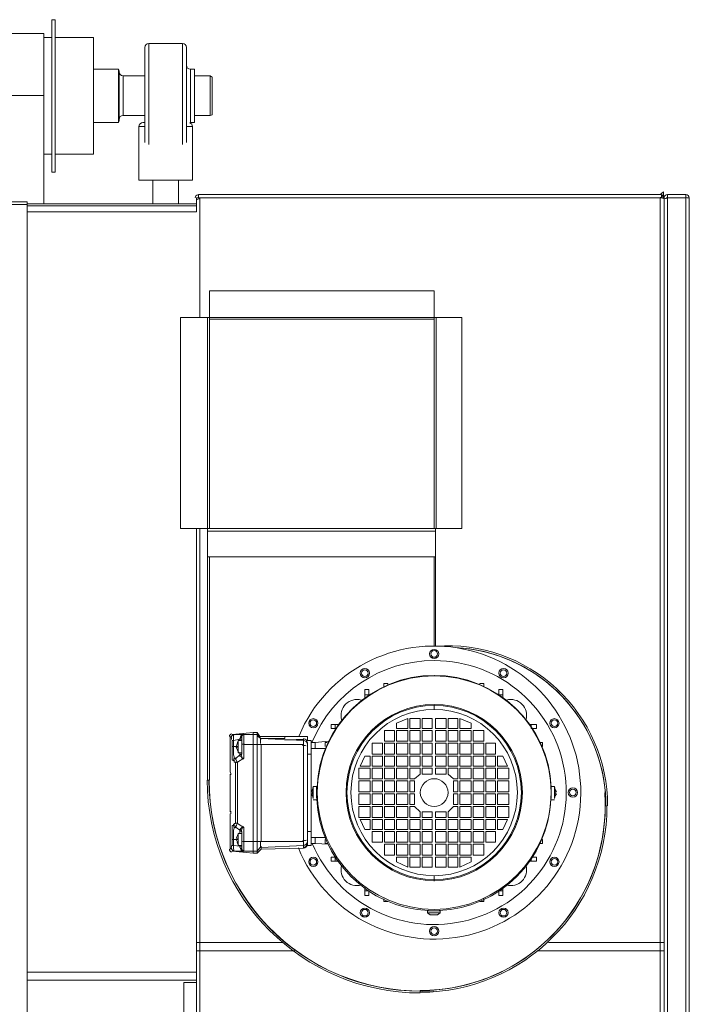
# Model space of a CAD drawing. Header units: millimetres. Extents: x -15 to 153, y -141 to 37.
# Tile 46 of 98: x 17.1 to 18.62, y 14.34 to 16.58. Entities that reach past the tile are written whole.
import ezdxf

# ---------------------------------------------------------------- set-up
doc = ezdxf.new("R2010")
doc.units = ezdxf.units.MM
doc.header["$MEASUREMENT"] = 0
doc.layers.get('0').update_dxf_attribs({"color": 5, "lineweight": 20})

msp = doc.modelspace()

# ---------------------------------------------------------------- linework, layer by layer
at = {"linetype": 'Continuous'}
for p, q in [((17.1774, 16.5775), (17.1699, 16.5775)), ((17.1699, 16.5625), (17.1699, 16.5775)), ((17.1699, 16.231), (17.1699, 16.5625)), ((17.1774, 16.5625), (17.1774, 16.5775)), ((17.1774, 16.231), (17.1774, 16.5625)), ((17.1519, 16.546), (16.9404, 16.546)), ((17.1519, 16.405), (17.1519, 16.546)), ((17.1699, 16.537), (17.1519, 16.537)), ((17.2644, 16.537), (17.1774, 16.537)), ((17.2644, 16.5265), (17.2644, 16.537)), ((17.2644, 16.2715), (17.2644, 16.5265)), ((17.3814, 16.405), (17.3814, 16.5145)), ((17.4669, 16.5235), (17.3904, 16.5235)), ((17.3904, 16.5235), (17.3904, 16.405)), ((17.4669, 16.405), (17.4669, 16.5235)), ((17.4759, 16.5145), (17.4759, 16.405)), ((17.3214, 16.465), (17.2644, 16.465)), ((17.3229, 16.4605), (17.3214, 16.465)), ((17.3214, 16.459), (17.3214, 16.465)), ((17.3214, 16.3435), (17.3214, 16.459)), ((17.3229, 16.4605), (17.3229, 16.456)), ((17.3229, 16.456), (17.3229, 16.348)), ((17.3814, 16.45), (17.3319, 16.45)), ((17.3319, 16.45), (17.3319, 16.4455)), ((17.4939, 16.465), (17.4849, 16.465)), ((17.4849, 16.465), (17.4849, 16.405)), ((17.4939, 16.465), (17.4939, 16.405)), ((17.5299, 16.45), (17.4939, 16.45)), ((17.5344, 16.447), (17.5299, 16.45)), ((17.5299, 16.4455), (17.5299, 16.45)), ((17.3319, 16.4455), (17.3319, 16.36)), ((17.5299, 16.36), (17.5299, 16.4455)), ((17.5344, 16.447), (17.5344, 16.4425)), ((17.5344, 16.4425), (17.5344, 16.3615)), ((16.9404, 16.405), (17.1519, 16.405)), ((17.1519, 16.159), (17.1519, 16.405)), ((17.3814, 16.2985), (17.3814, 16.405)), ((17.3904, 16.405), (17.3904, 16.294)), ((17.4669, 16.294), (17.4669, 16.405)), ((17.4759, 16.405), (17.4759, 16.2985)), ((17.4849, 16.405), (17.4849, 16.3435)), ((17.4939, 16.405), (17.4939, 16.3435)), ((17.3319, 16.36), (17.3814, 16.36)), ((17.4939, 16.36), (17.5299, 16.36)), ((17.5299, 16.36), (17.5344, 16.3615)), ((17.2644, 16.3435), (17.3214, 16.3435)), ((17.3214, 16.3435), (17.3229, 16.348)), ((17.3769, 16.3435), (17.3814, 16.3435)), ((17.4849, 16.3435), (17.4939, 16.3435)), ((17.3679, 16.3345), (17.3679, 16.213)), ((17.3814, 16.3345), (17.3679, 16.3345)), ((17.4894, 16.3345), (17.4759, 16.3345)), ((17.4894, 16.213), (17.4894, 16.3345)), ((17.1519, 16.2715), (17.1699, 16.2715)), ((17.1774, 16.2715), (17.2644, 16.2715)), ((17.1699, 16.231), (17.1774, 16.231)), ((17.4894, 16.213), (17.3679, 16.213)), ((17.3994, 16.213), (17.3994, 16.159)), ((17.4579, 16.159), (17.4579, 16.213)), ((17.5029, 16.18), (17.5059, 16.18)), ((17.5029, 16.1725), (17.5029, 16.18)), ((17.5059, 16.18), (18.5514, 16.18)), ((18.5589, 16.186), (18.5514, 16.18)), ((18.5514, 16.18), (18.5544, 16.18)), ((18.5544, 16.1725), (18.5544, 16.18)), ((18.5559, 16.177), (18.5589, 16.18)), ((18.5589, 16.186), (18.5589, 16.1755)), ((18.5679, 16.1725), (18.5679, 16.18)), ((18.6099, 16.18), (18.5679, 16.18)), ((18.6099, 16.18), (18.6099, 16.1725)), ((8.1144, 16.1635), (17.1144, 16.1635)), ((8.1144, 16.1575), (17.1144, 16.1575)), ((17.1144, 16.1635), (17.1144, 16.1575)), ((17.1144, 16.159), (17.4984, 16.159)), ((17.1144, 16.1575), (17.1144, 13.594)), ((17.4984, 16.1725), (17.5029, 16.1725)), ((17.4984, 16.1725), (17.4984, 16.171)), ((17.4984, 16.171), (17.4984, 16.15)), ((17.5029, 16.1725), (17.5059, 16.1725)), ((17.5059, 16.1725), (18.5514, 16.1725)), ((17.5059, 16.1725), (17.5059, 15.901)), ((18.5544, 16.1725), (18.5514, 16.1725)), ((18.5514, 14.461), (18.5514, 16.1725)), ((18.5604, 16.1725), (18.5544, 16.1725)), ((18.5604, 16.1725), (18.5604, 12.7705)), ((18.5604, 16.171), (18.5604, 14.461)), ((18.5679, 16.1725), (18.5679, 12.769)), ((18.6099, 16.1725), (18.5679, 16.1725)), ((18.6099, 16.1725), (18.5679, 16.1725)), ((18.6099, 16.1725), (18.6099, 12.769)), ((18.6174, 16.1725), (18.6174, 12.7705)), ((17.4984, 16.1545), (17.1144, 16.1545)), ((17.4984, 16.141), (17.1144, 16.141)), ((17.4984, 16.15), (17.4984, 16.141)), ((18.0384, 15.961), (17.5284, 15.961)), ((17.5284, 15.901), (17.5284, 15.961)), ((18.0384, 15.901), (18.0384, 15.961)), ((17.4624, 15.901), (17.4624, 15.421)), ((17.5239, 15.901), (17.4624, 15.901)), ((17.5239, 15.901), (17.5239, 15.421)), ((17.5239, 15.901), (17.5284, 15.901)), ((18.0384, 15.901), (17.5284, 15.901)), ((17.5284, 15.8965), (17.5284, 15.901)), ((18.0384, 15.8965), (17.5284, 15.8965)), ((18.0384, 15.8965), (17.5284, 15.8965)), ((17.5284, 15.8965), (17.5284, 15.421)), ((18.0384, 15.8965), (18.0384, 15.901)), ((18.0384, 15.901), (18.0429, 15.901)), ((18.0384, 15.421), (18.0384, 15.8965)), ((18.0429, 15.421), (18.0429, 15.901)), ((18.1014, 15.901), (18.0429, 15.901)), ((18.1014, 15.421), (18.1014, 15.901)), ((17.4624, 15.421), (17.5239, 15.421)), ((17.4984, 15.421), (17.4984, 14.413)), ((17.5059, 15.421), (17.5059, 14.461)), ((17.5284, 15.421), (17.5239, 15.421)), ((17.5239, 15.415), (17.5239, 15.421)), ((17.5284, 15.421), (18.0384, 15.421)), ((18.0429, 15.421), (18.0384, 15.421)), ((18.0414, 15.415), (18.0414, 15.421)), ((18.0429, 15.421), (18.1014, 15.421)), ((17.5239, 15.415), (18.0414, 15.415)), ((17.5239, 15.3565), (17.5239, 15.415)), ((18.0414, 15.3565), (18.0414, 15.415)), ((17.5239, 15.3565), (17.5239, 14.8495)), ((17.5239, 15.3565), (18.0414, 15.3565)), ((17.5284, 15.3565), (17.5284, 14.8495)), ((17.5284, 15.3565), (17.5284, 14.8495)), ((18.0384, 15.154), (18.0384, 15.3565)), ((18.0384, 15.154), (18.0384, 15.3565)), ((18.0414, 15.154), (18.0414, 15.3565)), ((18.0384, 15.154), (18.0414, 15.154)), ((17.9244, 15.0685), (17.9334, 15.0685)), ((17.9244, 15.0685), (17.9244, 15.061)), ((17.9334, 15.0655), (17.9334, 15.0685)), ((18.1509, 15.0685), (18.1419, 15.0685)), ((18.1419, 15.0685), (18.1419, 15.0655)), ((18.1509, 15.061), (18.1509, 15.0685)), ((17.8899, 15.055), (17.8809, 15.055)), ((17.8809, 15.055), (17.8809, 15.043)), ((17.8809, 15.043), (17.8899, 15.043)), ((17.8899, 15.043), (17.8899, 15.055)), ((18.1854, 15.055), (18.1944, 15.055)), ((18.1854, 15.055), (18.1854, 15.043)), ((18.1854, 15.043), (18.1944, 15.043)), ((18.1944, 15.055), (18.1944, 15.043)), ((18.1944, 15.043), (18.1944, 15.037)), ((18.0384, 15.019), (18.0384, 15.0205)), ((18.0384, 15.019), (18.0384, 15.01)), ((17.8044, 14.9755), (17.8044, 14.9665)), ((17.8134, 14.9755), (17.8044, 14.9755)), ((17.8134, 14.9665), (17.8134, 14.9755)), ((17.9529, 14.9785), (17.9784, 14.989)), ((17.9529, 14.9665), (17.9529, 14.9785)), ((17.9784, 14.989), (17.9784, 14.9665)), ((17.9829, 14.989), (18.0069, 14.989)), ((17.9829, 14.9665), (17.9829, 14.989)), ((18.0069, 14.989), (18.0069, 14.9665)), ((18.0114, 14.989), (18.0339, 14.989)), ((18.0114, 14.9665), (18.0114, 14.989)), ((18.0339, 14.989), (18.0339, 14.9665)), ((18.0414, 14.989), (18.0654, 14.989)), ((18.0414, 14.9665), (18.0414, 14.989)), ((18.0654, 14.989), (18.0654, 14.9665)), ((18.0699, 14.9665), (18.0699, 14.989)), ((18.0699, 14.989), (18.0924, 14.989)), ((18.0924, 14.989), (18.0924, 14.9665)), ((18.0969, 14.9665), (18.0969, 14.989)), ((18.0969, 14.989), (18.1224, 14.9785)), ((18.1224, 14.9785), (18.1224, 14.9665)), ((18.2709, 14.9755), (18.2589, 14.9755)), ((18.2589, 14.9665), (18.2589, 14.9755)), ((18.2709, 14.9755), (18.2709, 14.9665)), ((17.5749, 14.9485), (17.5749, 14.8675)), ((17.6274, 14.9575), (17.5794, 14.953)), ((17.6064, 14.953), (17.5839, 14.953)), ((17.6019, 14.9485), (17.6019, 14.947)), ((17.6274, 14.953), (17.6064, 14.953)), ((17.6064, 14.9305), (17.6064, 14.953)), ((17.6364, 14.9575), (17.6274, 14.9575)), ((17.6274, 14.953), (17.6274, 14.9575)), ((17.6274, 14.9305), (17.6274, 14.953)), ((17.6364, 14.953), (17.6274, 14.953)), ((17.6424, 14.9485), (17.6364, 14.9575)), ((17.6364, 14.953), (17.6364, 14.9575)), ((17.6364, 14.9305), (17.6364, 14.953)), ((17.6454, 14.9425), (17.6364, 14.953)), ((17.6379, 14.9485), (17.6454, 14.944)), ((17.6994, 14.9485), (17.6379, 14.9485)), ((17.6994, 14.944), (17.6994, 14.9485)), ((17.6994, 14.9485), (17.7504, 14.9485)), ((17.7504, 14.9485), (17.7504, 14.9395)), ((17.8044, 14.9665), (17.8134, 14.9665)), ((17.9259, 14.962), (17.9484, 14.962)), ((17.9259, 14.938), (17.9259, 14.962)), ((17.9484, 14.962), (17.9484, 14.938)), ((17.9784, 14.9665), (17.9529, 14.9665)), ((17.9529, 14.962), (17.9784, 14.962)), ((17.9529, 14.938), (17.9529, 14.962)), ((17.9784, 14.962), (17.9784, 14.938)), ((18.0069, 14.9665), (17.9829, 14.9665)), ((17.9829, 14.962), (18.0069, 14.962)), ((17.9829, 14.938), (17.9829, 14.962)), ((18.0069, 14.962), (18.0069, 14.938)), ((18.0339, 14.9665), (18.0114, 14.9665)), ((18.0114, 14.962), (18.0339, 14.962)), ((18.0114, 14.938), (18.0114, 14.962)), ((18.0339, 14.962), (18.0339, 14.938)), ((18.0654, 14.9665), (18.0414, 14.9665)), ((18.0414, 14.938), (18.0414, 14.962)), ((18.0414, 14.962), (18.0654, 14.962)), ((18.0654, 14.962), (18.0654, 14.938)), ((18.0924, 14.9665), (18.0699, 14.9665)), ((18.0699, 14.938), (18.0699, 14.962)), ((18.0699, 14.962), (18.0924, 14.962)), ((18.0924, 14.962), (18.0924, 14.938)), ((18.1224, 14.9665), (18.0969, 14.9665)), ((18.0969, 14.938), (18.0969, 14.962)), ((18.0969, 14.962), (18.1224, 14.962)), ((18.1224, 14.962), (18.1224, 14.938)), ((18.1269, 14.938), (18.1269, 14.962)), ((18.1269, 14.962), (18.1509, 14.962)), ((18.1509, 14.962), (18.1509, 14.938)), ((18.2589, 14.9665), (18.2709, 14.9665)), ((17.5794, 14.9395), (17.5794, 14.926)), ((17.5824, 14.9395), (17.5974, 14.9425)), ((17.5824, 14.926), (17.5824, 14.9395)), ((17.5929, 14.926), (17.5824, 14.926)), ((17.5914, 14.9335), (17.5884, 14.926)), ((17.5929, 14.926), (17.5884, 14.926)), ((17.6019, 14.9395), (17.5929, 14.9395)), ((17.5929, 14.926), (17.5929, 14.9395)), ((17.5929, 14.926), (17.5929, 14.9245)), ((17.6019, 14.9425), (17.5974, 14.9425)), ((17.5974, 14.9425), (17.5974, 14.9395)), ((17.6019, 14.947), (17.6019, 14.9305)), ((17.6019, 14.9305), (17.6019, 14.911)), ((17.6064, 14.899), (17.6064, 14.9305)), ((17.6274, 14.9305), (17.6064, 14.9305)), ((17.6364, 14.9305), (17.6274, 14.9305)), ((17.6274, 14.71), (17.6274, 14.9305)), ((17.6364, 14.71), (17.6364, 14.9305)), ((17.6454, 14.9305), (17.6364, 14.9305)), ((17.6454, 14.9425), (17.6454, 14.944)), ((17.7414, 14.9395), (17.6454, 14.944)), ((17.6454, 14.944), (17.6994, 14.944)), ((17.7414, 14.9305), (17.6454, 14.9305)), ((17.7414, 14.944), (17.7414, 14.9395)), ((17.7414, 14.9395), (17.7414, 14.9305)), ((17.7414, 14.9305), (17.7414, 14.71)), ((17.7489, 14.9395), (17.7594, 14.9395)), ((17.7504, 14.9305), (17.7504, 14.935)), ((17.7504, 14.929), (17.7504, 14.9305)), ((17.7504, 14.713), (17.7504, 14.929)), ((17.7594, 14.9395), (17.7594, 14.935)), ((17.7594, 14.9215), (17.7594, 14.935)), ((17.7684, 14.935), (17.7594, 14.935)), ((17.7984, 14.938), (17.7684, 14.935)), ((17.7684, 14.9215), (17.7684, 14.935)), ((17.7909, 14.926), (17.7909, 14.935)), ((17.7954, 14.935), (17.7909, 14.935)), ((17.8974, 14.908), (17.8974, 14.9335)), ((17.8974, 14.9335), (17.9214, 14.9335)), ((17.9214, 14.9335), (17.9214, 14.908)), ((17.9484, 14.938), (17.9259, 14.938)), ((17.9259, 14.9335), (17.9484, 14.9335)), ((17.9259, 14.908), (17.9259, 14.9335)), ((17.9484, 14.9335), (17.9484, 14.908)), ((17.9784, 14.938), (17.9529, 14.938)), ((17.9529, 14.9335), (17.9784, 14.9335)), ((17.9529, 14.908), (17.9529, 14.9335)), ((17.9784, 14.9335), (17.9784, 14.908)), ((18.0069, 14.938), (17.9829, 14.938)), ((17.9829, 14.9335), (18.0069, 14.9335)), ((17.9829, 14.908), (17.9829, 14.9335)), ((18.0069, 14.9335), (18.0069, 14.908)), ((18.0339, 14.938), (18.0114, 14.938)), ((18.0114, 14.9335), (18.0339, 14.9335)), ((18.0114, 14.908), (18.0114, 14.9335)), ((18.0339, 14.9335), (18.0339, 14.908)), ((18.0654, 14.938), (18.0414, 14.938)), ((18.0414, 14.908), (18.0414, 14.9335)), ((18.0414, 14.9335), (18.0654, 14.9335)), ((18.0654, 14.9335), (18.0654, 14.908)), ((18.0924, 14.938), (18.0699, 14.938)), ((18.0699, 14.908), (18.0699, 14.9335)), ((18.0699, 14.9335), (18.0924, 14.9335)), ((18.0924, 14.9335), (18.0924, 14.908)), ((18.1224, 14.938), (18.0969, 14.938)), ((18.0969, 14.908), (18.0969, 14.9335)), ((18.0969, 14.9335), (18.1224, 14.9335)), ((18.1224, 14.9335), (18.1224, 14.908)), ((18.1509, 14.938), (18.1269, 14.938)), ((18.1269, 14.908), (18.1269, 14.9335)), ((18.1269, 14.9335), (18.1509, 14.9335)), ((18.1509, 14.9335), (18.1509, 14.908)), ((18.1554, 14.9335), (18.1779, 14.9335)), ((18.1554, 14.908), (18.1554, 14.9335)), ((18.1779, 14.9335), (18.1779, 14.908)), ((18.2844, 14.935), (18.2799, 14.935)), ((18.2814, 14.926), (18.2844, 14.926)), ((18.2844, 14.935), (18.2844, 14.926)), ((17.5884, 14.9245), (17.5929, 14.9245)), ((17.5914, 14.917), (17.5884, 14.9245)), ((17.5974, 14.9065), (17.5884, 14.899)), ((17.5929, 14.911), (17.5929, 14.9245)), ((17.5929, 14.911), (17.6019, 14.911)), ((17.5974, 14.9065), (17.5974, 14.911)), ((17.5974, 14.9035), (17.5974, 14.9065)), ((17.6019, 14.908), (17.6004, 14.908)), ((17.7594, 14.908), (17.7504, 14.908)), ((17.7594, 14.9215), (17.7594, 14.908)), ((17.7594, 14.9215), (17.7684, 14.9215)), ((17.7594, 14.908), (17.7594, 14.7325)), ((17.7909, 14.9215), (17.7684, 14.9215)), ((17.8704, 14.881), (17.8809, 14.9035)), ((17.8809, 14.9035), (17.8929, 14.9035)), ((17.8929, 14.9035), (17.8929, 14.881)), ((17.9214, 14.908), (17.8974, 14.908)), ((17.8974, 14.9035), (17.9214, 14.9035)), ((17.8974, 14.881), (17.8974, 14.9035)), ((17.9214, 14.9035), (17.9214, 14.881)), ((17.9484, 14.908), (17.9259, 14.908)), ((17.9259, 14.9035), (17.9484, 14.9035)), ((17.9259, 14.881), (17.9259, 14.9035)), ((17.9484, 14.9035), (17.9484, 14.881)), ((17.9784, 14.908), (17.9529, 14.908)), ((17.9529, 14.9035), (17.9784, 14.9035)), ((17.9529, 14.881), (17.9529, 14.9035)), ((17.9784, 14.9035), (17.9784, 14.881)), ((18.0069, 14.908), (17.9829, 14.908)), ((17.9829, 14.9035), (18.0069, 14.9035)), ((17.9829, 14.881), (17.9829, 14.9035)), ((18.0069, 14.9035), (18.0069, 14.881)), ((18.0339, 14.908), (18.0114, 14.908)), ((18.0114, 14.9035), (18.0339, 14.9035)), ((18.0114, 14.881), (18.0114, 14.9035)), ((18.0339, 14.9035), (18.0339, 14.881)), ((18.0654, 14.908), (18.0414, 14.908)), ((18.0414, 14.881), (18.0414, 14.9035)), ((18.0414, 14.9035), (18.0654, 14.9035)), ((18.0654, 14.9035), (18.0654, 14.881)), ((18.0924, 14.908), (18.0699, 14.908)), ((18.0699, 14.881), (18.0699, 14.9035)), ((18.0699, 14.9035), (18.0924, 14.9035)), ((18.0924, 14.9035), (18.0924, 14.881)), ((18.1224, 14.908), (18.0969, 14.908)), ((18.0969, 14.881), (18.0969, 14.9035)), ((18.0969, 14.9035), (18.1224, 14.9035)), ((18.1224, 14.9035), (18.1224, 14.881)), ((18.1509, 14.908), (18.1269, 14.908)), ((18.1269, 14.881), (18.1269, 14.9035)), ((18.1269, 14.9035), (18.1509, 14.9035)), ((18.1509, 14.9035), (18.1509, 14.881)), ((18.1779, 14.908), (18.1554, 14.908)), ((18.1554, 14.881), (18.1554, 14.9035)), ((18.1554, 14.9035), (18.1779, 14.9035)), ((18.1779, 14.9035), (18.1779, 14.881)), ((18.1824, 14.9035), (18.1944, 14.9035)), ((18.1824, 14.881), (18.1824, 14.9035)), ((18.1944, 14.9035), (18.2049, 14.881)), ((17.5824, 14.893), (17.5839, 14.8945)), ((17.5884, 14.899), (17.5839, 14.899)), ((17.5914, 14.89), (17.6064, 14.899)), ((17.8929, 14.881), (17.8704, 14.881)), ((17.9214, 14.881), (17.8974, 14.881)), ((17.9484, 14.881), (17.9259, 14.881)), ((17.9784, 14.881), (17.9529, 14.881)), ((18.0069, 14.881), (17.9829, 14.881)), ((18.0339, 14.881), (18.0114, 14.881)), ((18.0654, 14.881), (18.0414, 14.881)), ((18.0924, 14.881), (18.0699, 14.881)), ((18.1224, 14.881), (18.0969, 14.881)), ((18.1509, 14.881), (18.1269, 14.881)), ((18.1779, 14.881), (18.1554, 14.881)), ((18.2049, 14.881), (18.1824, 14.881)), ((17.5749, 14.7775), (17.5749, 14.863)), ((17.5749, 14.8585), (17.5749, 14.8495)), ((17.5749, 14.8585), (17.5749, 14.8495)), ((17.8674, 14.8525), (17.8674, 14.8765)), ((17.8674, 14.8765), (17.8929, 14.8765)), ((17.8929, 14.8765), (17.8929, 14.8525)), ((17.8974, 14.8765), (17.9214, 14.8765)), ((17.8974, 14.8525), (17.8974, 14.8765)), ((17.9214, 14.8765), (17.9214, 14.8525)), ((17.9259, 14.8765), (17.9484, 14.8765)), ((17.9259, 14.8525), (17.9259, 14.8765)), ((17.9484, 14.8765), (17.9484, 14.8525)), ((17.9529, 14.8765), (17.9784, 14.8765)), ((17.9529, 14.8525), (17.9529, 14.8765)), ((17.9784, 14.8765), (17.9784, 14.8525)), ((17.9829, 14.8765), (18.0069, 14.8765)), ((17.9829, 14.8525), (17.9829, 14.8765)), ((18.0069, 14.863), (17.9934, 14.8525)), ((18.0069, 14.8765), (18.0069, 14.863)), ((18.0114, 14.8765), (18.0339, 14.8765)), ((18.0114, 14.863), (18.0114, 14.8765)), ((18.0339, 14.863), (18.0114, 14.863)), ((18.0339, 14.8765), (18.0339, 14.863)), ((18.0414, 14.863), (18.0414, 14.8765)), ((18.0414, 14.8765), (18.0654, 14.8765)), ((18.0654, 14.863), (18.0414, 14.863)), ((18.0654, 14.8765), (18.0654, 14.863)), ((18.0699, 14.8765), (18.0924, 14.8765)), ((18.0699, 14.863), (18.0699, 14.8765)), ((18.0819, 14.8525), (18.0699, 14.863)), ((18.0924, 14.8765), (18.0924, 14.8525)), ((18.0969, 14.8525), (18.0969, 14.8765)), ((18.0969, 14.8765), (18.1224, 14.8765)), ((18.1224, 14.8765), (18.1224, 14.8525)), ((18.1269, 14.8525), (18.1269, 14.8765)), ((18.1269, 14.8765), (18.1509, 14.8765)), ((18.1509, 14.8765), (18.1509, 14.8525)), ((18.1554, 14.8525), (18.1554, 14.8765)), ((18.1554, 14.8765), (18.1779, 14.8765)), ((18.1779, 14.8765), (18.1779, 14.8525)), ((18.1824, 14.8765), (18.2079, 14.8765)), ((18.1824, 14.8525), (18.1824, 14.8765)), ((18.2079, 14.8765), (18.2079, 14.8525)), ((17.5239, 14.8495), (17.5284, 14.8495)), ((17.5749, 14.8495), (17.5749, 14.8405)), ((17.5749, 14.8405), (17.5749, 14.8)), ((17.5749, 14.8405), (17.5749, 14.782)), ((17.5749, 14.8), (17.5749, 14.8405)), ((17.5749, 14.8405), (17.5749, 14.8)), ((17.8929, 14.8525), (17.8674, 14.8525)), ((17.8674, 14.8225), (17.8674, 14.848)), ((17.8674, 14.848), (17.8929, 14.848)), ((17.8929, 14.848), (17.8929, 14.8225)), ((17.9214, 14.8525), (17.8974, 14.8525)), ((17.8974, 14.848), (17.9214, 14.848)), ((17.8974, 14.8225), (17.8974, 14.848)), ((17.9214, 14.848), (17.9214, 14.8225)), ((17.9484, 14.8525), (17.9259, 14.8525)), ((17.9259, 14.848), (17.9484, 14.848)), ((17.9259, 14.8225), (17.9259, 14.848)), ((17.9484, 14.848), (17.9484, 14.8225)), ((17.9784, 14.8525), (17.9529, 14.8525)), ((17.9529, 14.848), (17.9784, 14.848)), ((17.9529, 14.8225), (17.9529, 14.848)), ((17.9784, 14.848), (17.9784, 14.8225)), ((17.9934, 14.8525), (17.9829, 14.8525)), ((17.9829, 14.8225), (17.9829, 14.848)), ((17.9829, 14.848), (17.9934, 14.848)), ((17.9934, 14.848), (17.9934, 14.8225)), ((18.0924, 14.8525), (18.0819, 14.8525)), ((18.0819, 14.848), (18.0924, 14.848)), ((18.0819, 14.8225), (18.0819, 14.848)), ((18.0924, 14.848), (18.0924, 14.8225)), ((18.1224, 14.8525), (18.0969, 14.8525)), ((18.0969, 14.8225), (18.0969, 14.848)), ((18.0969, 14.848), (18.1224, 14.848)), ((18.1224, 14.848), (18.1224, 14.8225)), ((18.1509, 14.8525), (18.1269, 14.8525)), ((18.1269, 14.8225), (18.1269, 14.848)), ((18.1269, 14.848), (18.1509, 14.848)), ((18.1509, 14.848), (18.1509, 14.8225)), ((18.1779, 14.8525), (18.1554, 14.8525)), ((18.1554, 14.8225), (18.1554, 14.848)), ((18.1554, 14.848), (18.1779, 14.848)), ((18.1779, 14.848), (18.1779, 14.8225)), ((18.2079, 14.8525), (18.1824, 14.8525)), ((18.1824, 14.848), (18.2079, 14.848)), ((18.1824, 14.8225), (18.1824, 14.848)), ((18.2079, 14.848), (18.2079, 14.8225)), ((17.5749, 14.791), (17.5749, 14.8315)), ((17.5749, 14.8315), (17.5749, 14.8)), ((17.5749, 14.8), (17.5749, 14.8315)), ((17.5749, 14.8315), (17.5749, 14.8)), ((17.7624, 14.8225), (17.7594, 14.8225)), ((17.7594, 14.818), (17.7624, 14.818)), ((17.7594, 14.818), (17.7624, 14.8135)), ((17.7639, 14.8345), (17.7624, 14.827)), ((17.7624, 14.821), (17.7624, 14.8225)), ((17.7624, 14.818), (17.7624, 14.821)), ((17.7714, 14.8345), (17.7639, 14.8345)), ((17.7639, 14.8075), (17.7639, 14.8345)), ((17.7714, 14.8345), (17.7714, 14.821)), ((17.7714, 14.821), (17.7714, 14.8075)), ((17.8929, 14.8225), (17.8674, 14.8225)), ((17.8674, 14.818), (17.8929, 14.818)), ((17.8674, 14.794), (17.8674, 14.818)), ((17.8929, 14.818), (17.8929, 14.794)), ((17.9214, 14.8225), (17.8974, 14.8225)), ((17.8974, 14.818), (17.9214, 14.818)), ((17.8974, 14.794), (17.8974, 14.818)), ((17.9214, 14.818), (17.9214, 14.794)), ((17.9484, 14.8225), (17.9259, 14.8225)), ((17.9259, 14.818), (17.9484, 14.818)), ((17.9259, 14.794), (17.9259, 14.818)), ((17.9484, 14.818), (17.9484, 14.794)), ((17.9784, 14.8225), (17.9529, 14.8225)), ((17.9529, 14.818), (17.9784, 14.818)), ((17.9529, 14.794), (17.9529, 14.818)), ((17.9784, 14.818), (17.9784, 14.794)), ((17.9934, 14.8225), (17.9829, 14.8225)), ((17.9829, 14.818), (17.9934, 14.818)), ((17.9829, 14.794), (17.9829, 14.818)), ((17.9934, 14.818), (17.9934, 14.794)), ((18.0924, 14.8225), (18.0819, 14.8225)), ((18.0819, 14.818), (18.0924, 14.818)), ((18.0819, 14.794), (18.0819, 14.818)), ((18.0924, 14.818), (18.0924, 14.794)), ((18.1224, 14.8225), (18.0969, 14.8225)), ((18.0969, 14.818), (18.1224, 14.818)), ((18.0969, 14.794), (18.0969, 14.818)), ((18.1224, 14.818), (18.1224, 14.794)), ((18.1509, 14.8225), (18.1269, 14.8225)), ((18.1269, 14.818), (18.1509, 14.818)), ((18.1269, 14.794), (18.1269, 14.818)), ((18.1509, 14.818), (18.1509, 14.794)), ((18.1779, 14.8225), (18.1554, 14.8225)), ((18.1554, 14.818), (18.1779, 14.818)), ((18.1554, 14.794), (18.1554, 14.818)), ((18.1779, 14.818), (18.1779, 14.794)), ((18.2079, 14.8225), (18.1824, 14.8225)), ((18.1824, 14.818), (18.2079, 14.818)), ((18.1824, 14.794), (18.1824, 14.818)), ((18.2079, 14.818), (18.2079, 14.794)), ((18.3114, 14.8345), (18.3039, 14.8345)), ((18.3039, 14.821), (18.3039, 14.8345)), ((18.3039, 14.8075), (18.3039, 14.821)), ((18.3114, 14.8345), (18.3114, 14.8075)), ((18.3159, 14.8225), (18.3129, 14.8225)), ((18.3129, 14.8225), (18.3129, 14.821)), ((18.3129, 14.821), (18.3129, 14.818)), ((18.3129, 14.818), (18.3159, 14.818)), ((17.7639, 14.809), (17.7639, 14.8075)), ((17.7639, 14.8045), (17.7714, 14.8045)), ((17.8929, 14.794), (17.8674, 14.794)), ((17.9214, 14.794), (17.8974, 14.794)), ((17.9484, 14.794), (17.9259, 14.794)), ((17.9784, 14.794), (17.9529, 14.794)), ((17.9934, 14.794), (17.9829, 14.794)), ((18.0924, 14.794), (18.0819, 14.794)), ((18.1224, 14.794), (18.0969, 14.794)), ((18.1509, 14.794), (18.1269, 14.794)), ((18.1779, 14.794), (18.1554, 14.794)), ((18.2079, 14.794), (18.1824, 14.794)), ((18.3039, 14.8045), (18.3114, 14.8045)), ((17.5749, 14.791), (17.5749, 14.782)), ((17.5749, 14.773), (17.5749, 14.692)), ((17.8674, 14.7895), (17.8929, 14.7895)), ((17.8674, 14.764), (17.8674, 14.7895)), ((17.8929, 14.7895), (17.8929, 14.764)), ((17.8974, 14.7895), (17.9214, 14.7895)), ((17.8974, 14.764), (17.8974, 14.7895)), ((17.9214, 14.7895), (17.9214, 14.764)), ((17.9259, 14.7895), (17.9484, 14.7895)), ((17.9259, 14.764), (17.9259, 14.7895)), ((17.9484, 14.7895), (17.9484, 14.764)), ((17.9529, 14.7895), (17.9784, 14.7895)), ((17.9529, 14.764), (17.9529, 14.7895)), ((17.9784, 14.7895), (17.9784, 14.764)), ((17.9829, 14.7895), (17.9934, 14.7895)), ((17.9829, 14.764), (17.9829, 14.7895)), ((17.9934, 14.7895), (18.0069, 14.7775)), ((18.0069, 14.7775), (18.0069, 14.764)), ((18.0114, 14.7775), (18.0339, 14.7775)), ((18.0114, 14.764), (18.0114, 14.7775)), ((18.0339, 14.7775), (18.0339, 14.764)), ((18.0414, 14.7775), (18.0654, 14.7775)), ((18.0414, 14.764), (18.0414, 14.7775)), ((18.0654, 14.7775), (18.0654, 14.764)), ((18.0699, 14.7775), (18.0819, 14.7895)), ((18.0699, 14.764), (18.0699, 14.7775)), ((18.0819, 14.7895), (18.0924, 14.7895)), ((18.0924, 14.7895), (18.0924, 14.764)), ((18.0969, 14.7895), (18.1224, 14.7895)), ((18.0969, 14.764), (18.0969, 14.7895)), ((18.1224, 14.7895), (18.1224, 14.764)), ((18.1269, 14.7895), (18.1509, 14.7895)), ((18.1269, 14.764), (18.1269, 14.7895)), ((18.1509, 14.7895), (18.1509, 14.764)), ((18.1554, 14.7895), (18.1779, 14.7895)), ((18.1554, 14.764), (18.1554, 14.7895)), ((18.1779, 14.7895), (18.1779, 14.764)), ((18.1824, 14.7895), (18.2079, 14.7895)), ((18.1824, 14.764), (18.1824, 14.7895)), ((18.2079, 14.7895), (18.2079, 14.764)), ((18.4299, 14.791), (18.4284, 14.791)), ((17.5839, 14.746), (17.5824, 14.749)), ((17.6064, 14.7415), (17.5914, 14.7505)), ((17.8929, 14.764), (17.8674, 14.764)), ((17.8704, 14.7595), (17.8929, 14.7595)), ((17.8809, 14.737), (17.8704, 14.7595)), ((17.8929, 14.7595), (17.8929, 14.737)), ((17.9214, 14.764), (17.8974, 14.764)), ((17.8974, 14.7595), (17.9214, 14.7595)), ((17.8974, 14.737), (17.8974, 14.7595)), ((17.9214, 14.7595), (17.9214, 14.737)), ((17.9484, 14.764), (17.9259, 14.764)), ((17.9259, 14.7595), (17.9484, 14.7595)), ((17.9259, 14.737), (17.9259, 14.7595)), ((17.9484, 14.7595), (17.9484, 14.737)), ((17.9784, 14.764), (17.9529, 14.764)), ((17.9529, 14.7595), (17.9784, 14.7595)), ((17.9529, 14.737), (17.9529, 14.7595)), ((17.9784, 14.7595), (17.9784, 14.737)), ((18.0069, 14.764), (17.9829, 14.764)), ((17.9829, 14.7595), (18.0069, 14.7595)), ((17.9829, 14.737), (17.9829, 14.7595)), ((18.0069, 14.7595), (18.0069, 14.737)), ((18.0339, 14.764), (18.0114, 14.764)), ((18.0114, 14.7595), (18.0339, 14.7595)), ((18.0114, 14.737), (18.0114, 14.7595)), ((18.0339, 14.7595), (18.0339, 14.737)), ((18.0654, 14.764), (18.0414, 14.764)), ((18.0414, 14.7595), (18.0654, 14.7595)), ((18.0414, 14.737), (18.0414, 14.7595)), ((18.0654, 14.7595), (18.0654, 14.737)), ((18.0924, 14.764), (18.0699, 14.764)), ((18.0699, 14.7595), (18.0924, 14.7595)), ((18.0699, 14.737), (18.0699, 14.7595)), ((18.0924, 14.7595), (18.0924, 14.737)), ((18.1224, 14.764), (18.0969, 14.764)), ((18.0969, 14.7595), (18.1224, 14.7595)), ((18.0969, 14.737), (18.0969, 14.7595)), ((18.1224, 14.7595), (18.1224, 14.737)), ((18.1509, 14.764), (18.1269, 14.764)), ((18.1269, 14.7595), (18.1509, 14.7595)), ((18.1269, 14.737), (18.1269, 14.7595)), ((18.1509, 14.7595), (18.1509, 14.737)), ((18.1779, 14.764), (18.1554, 14.764)), ((18.1554, 14.7595), (18.1779, 14.7595)), ((18.1554, 14.737), (18.1554, 14.7595)), ((18.1779, 14.7595), (18.1779, 14.737)), ((18.2079, 14.764), (18.1824, 14.764)), ((18.1824, 14.7595), (18.2049, 14.7595)), ((18.1824, 14.737), (18.1824, 14.7595)), ((18.2049, 14.7595), (18.1944, 14.737)), ((17.5839, 14.7415), (17.5884, 14.7415)), ((17.5884, 14.7415), (17.5974, 14.7355)), ((17.6019, 14.728), (17.5929, 14.728)), ((17.5929, 14.7175), (17.5929, 14.728)), ((17.5974, 14.7355), (17.5974, 14.737)), ((17.5974, 14.728), (17.5974, 14.7355)), ((17.6004, 14.7325), (17.6019, 14.7325)), ((17.6019, 14.71), (17.6019, 14.731)), ((17.6064, 14.71), (17.6064, 14.7415)), ((17.7504, 14.7325), (17.7594, 14.7325)), ((17.7594, 14.7325), (17.7594, 14.719)), ((17.8929, 14.737), (17.8809, 14.737)), ((17.9214, 14.737), (17.8974, 14.737)), ((17.8974, 14.7325), (17.9214, 14.7325)), ((17.8974, 14.7085), (17.8974, 14.7325)), ((17.9214, 14.7325), (17.9214, 14.7085)), ((17.9484, 14.737), (17.9259, 14.737)), ((17.9259, 14.7325), (17.9484, 14.7325)), ((17.9259, 14.7085), (17.9259, 14.7325)), ((17.9484, 14.7325), (17.9484, 14.7085)), ((17.9784, 14.737), (17.9529, 14.737)), ((17.9529, 14.7325), (17.9784, 14.7325)), ((17.9529, 14.7085), (17.9529, 14.7325)), ((17.9784, 14.7325), (17.9784, 14.7085)), ((18.0069, 14.737), (17.9829, 14.737)), ((17.9829, 14.7325), (18.0069, 14.7325)), ((17.9829, 14.7085), (17.9829, 14.7325)), ((18.0069, 14.7325), (18.0069, 14.7085)), ((18.0339, 14.737), (18.0114, 14.737)), ((18.0114, 14.7325), (18.0339, 14.7325)), ((18.0114, 14.7085), (18.0114, 14.7325)), ((18.0339, 14.7325), (18.0339, 14.7085)), ((18.0654, 14.737), (18.0414, 14.737)), ((18.0414, 14.7325), (18.0654, 14.7325)), ((18.0414, 14.7085), (18.0414, 14.7325)), ((18.0654, 14.7325), (18.0654, 14.7085)), ((18.0924, 14.737), (18.0699, 14.737)), ((18.0699, 14.7325), (18.0924, 14.7325)), ((18.0699, 14.7085), (18.0699, 14.7325)), ((18.0924, 14.7325), (18.0924, 14.7085)), ((18.1224, 14.737), (18.0969, 14.737)), ((18.0969, 14.7325), (18.1224, 14.7325)), ((18.0969, 14.7085), (18.0969, 14.7325)), ((18.1224, 14.7325), (18.1224, 14.7085)), ((18.1509, 14.737), (18.1269, 14.737)), ((18.1269, 14.7325), (18.1509, 14.7325)), ((18.1269, 14.7085), (18.1269, 14.7325)), ((18.1509, 14.7325), (18.1509, 14.7085)), ((18.1779, 14.737), (18.1554, 14.737)), ((18.1554, 14.7325), (18.1779, 14.7325)), ((18.1554, 14.7085), (18.1554, 14.7325)), ((18.1779, 14.7325), (18.1779, 14.7085)), ((18.1944, 14.737), (18.1824, 14.737)), ((17.5794, 14.7145), (17.5794, 14.701)), ((17.5794, 14.7145), (17.5824, 14.7145)), ((17.5824, 14.701), (17.5824, 14.7145)), ((17.5824, 14.7145), (17.5929, 14.7145)), ((17.5914, 14.7235), (17.5884, 14.7175)), ((17.5929, 14.7175), (17.5884, 14.7175)), ((17.5884, 14.7145), (17.5929, 14.7145)), ((17.5914, 14.7085), (17.5884, 14.7145)), ((17.5929, 14.7175), (17.5929, 14.7145)), ((17.5929, 14.701), (17.5929, 14.7145)), ((17.6019, 14.71), (17.6019, 14.695)), ((17.6064, 14.71), (17.6274, 14.71)), ((17.6064, 14.6875), (17.6064, 14.71)), ((17.6274, 14.71), (17.6364, 14.71)), ((17.6274, 14.6875), (17.6274, 14.71)), ((17.6364, 14.71), (17.6454, 14.71)), ((17.6364, 14.6875), (17.6364, 14.71)), ((17.6454, 14.71), (17.7414, 14.71)), ((17.7414, 14.71), (17.7414, 14.701)), ((17.7504, 14.71), (17.7504, 14.713)), ((17.7504, 14.7055), (17.7504, 14.71)), ((17.7504, 14.701), (17.7504, 14.7055)), ((17.7684, 14.719), (17.7594, 14.719)), ((17.7594, 14.7055), (17.7594, 14.719)), ((17.7594, 14.7055), (17.7594, 14.701)), ((17.7594, 14.7055), (17.7684, 14.7055)), ((17.7684, 14.7055), (17.7684, 14.719)), ((17.7684, 14.719), (17.7909, 14.719)), ((17.7684, 14.7055), (17.7984, 14.704)), ((17.7909, 14.7055), (17.7909, 14.7145)), ((17.7954, 14.7055), (17.7909, 14.7055)), ((17.9214, 14.7085), (17.8974, 14.7085)), ((17.9484, 14.7085), (17.9259, 14.7085)), ((17.9259, 14.704), (17.9484, 14.704)), ((17.9259, 14.6785), (17.9259, 14.704)), ((17.9484, 14.704), (17.9484, 14.6785)), ((17.9784, 14.7085), (17.9529, 14.7085)), ((17.9529, 14.704), (17.9784, 14.704)), ((17.9529, 14.6785), (17.9529, 14.704)), ((17.9784, 14.704), (17.9784, 14.6785)), ((18.0069, 14.7085), (17.9829, 14.7085)), ((17.9829, 14.704), (18.0069, 14.704)), ((17.9829, 14.6785), (17.9829, 14.704)), ((18.0069, 14.704), (18.0069, 14.6785)), ((18.0339, 14.7085), (18.0114, 14.7085)), ((18.0114, 14.704), (18.0339, 14.704)), ((18.0114, 14.6785), (18.0114, 14.704)), ((18.0339, 14.704), (18.0339, 14.6785)), ((18.0654, 14.7085), (18.0414, 14.7085)), ((18.0414, 14.704), (18.0654, 14.704)), ((18.0414, 14.6785), (18.0414, 14.704)), ((18.0654, 14.704), (18.0654, 14.6785)), ((18.0924, 14.7085), (18.0699, 14.7085)), ((18.0699, 14.704), (18.0924, 14.704)), ((18.0699, 14.6785), (18.0699, 14.704)), ((18.0924, 14.704), (18.0924, 14.6785)), ((18.1224, 14.7085), (18.0969, 14.7085)), ((18.0969, 14.704), (18.1224, 14.704)), ((18.0969, 14.6785), (18.0969, 14.704)), ((18.1224, 14.704), (18.1224, 14.6785)), ((18.1509, 14.7085), (18.1269, 14.7085)), ((18.1269, 14.704), (18.1509, 14.704)), ((18.1269, 14.6785), (18.1269, 14.704)), ((18.1509, 14.704), (18.1509, 14.6785)), ((18.1779, 14.7085), (18.1554, 14.7085)), ((18.2799, 14.7055), (18.2844, 14.7055)), ((18.2844, 14.7145), (18.2814, 14.7145)), ((18.2844, 14.7055), (18.2844, 14.7145)), ((17.5824, 14.701), (17.5794, 14.701)), ((17.5794, 14.6875), (17.6274, 14.683)), ((17.5974, 14.6995), (17.5824, 14.701)), ((17.5839, 14.6875), (17.6064, 14.6875)), ((17.5929, 14.701), (17.6019, 14.701)), ((17.5974, 14.701), (17.5974, 14.6995)), ((17.6019, 14.695), (17.6019, 14.692)), ((17.6064, 14.6875), (17.6274, 14.6875)), ((17.6274, 14.6875), (17.6364, 14.6875)), ((17.6274, 14.683), (17.6274, 14.6875)), ((17.6274, 14.683), (17.6364, 14.683)), ((17.6364, 14.6875), (17.6454, 14.6995)), ((17.6364, 14.683), (17.6454, 14.692)), ((17.6364, 14.683), (17.6364, 14.6875)), ((17.6454, 14.6965), (17.7414, 14.701)), ((17.6454, 14.6965), (17.6454, 14.6995)), ((17.6454, 14.692), (17.7414, 14.695)), ((17.7414, 14.701), (17.7414, 14.6965)), ((17.7594, 14.701), (17.7504, 14.701)), ((17.8044, 14.665), (17.8044, 14.674)), ((17.8134, 14.674), (17.8044, 14.674)), ((17.8044, 14.674), (17.8044, 14.665)), ((17.8044, 14.665), (17.8134, 14.665)), ((17.8134, 14.674), (17.8134, 14.665)), ((17.9484, 14.6785), (17.9259, 14.6785)), ((17.9784, 14.6785), (17.9529, 14.6785)), ((17.9529, 14.674), (17.9784, 14.674)), ((17.9529, 14.6635), (17.9529, 14.674)), ((17.9784, 14.6515), (17.9529, 14.6635)), ((17.9784, 14.674), (17.9784, 14.6515)), ((18.0069, 14.6785), (17.9829, 14.6785)), ((17.9829, 14.674), (18.0069, 14.674)), ((17.9829, 14.6515), (17.9829, 14.674)), ((18.0069, 14.674), (18.0069, 14.6515)), ((18.0339, 14.6785), (18.0114, 14.6785)), ((18.0114, 14.674), (18.0339, 14.674)), ((18.0114, 14.6515), (18.0114, 14.674)), ((18.0339, 14.674), (18.0339, 14.6515)), ((18.0654, 14.6785), (18.0414, 14.6785)), ((18.0414, 14.674), (18.0654, 14.674)), ((18.0414, 14.6515), (18.0414, 14.674)), ((18.0654, 14.674), (18.0654, 14.6515)), ((18.0924, 14.6785), (18.0699, 14.6785)), ((18.0699, 14.674), (18.0924, 14.674)), ((18.0699, 14.6515), (18.0699, 14.674)), ((18.0924, 14.674), (18.0924, 14.6515)), ((18.1224, 14.6785), (18.0969, 14.6785)), ((18.0969, 14.674), (18.1224, 14.674)), ((18.0969, 14.6515), (18.0969, 14.674)), ((18.1224, 14.6635), (18.0969, 14.6515)), ((18.1224, 14.674), (18.1224, 14.6635)), ((18.1509, 14.6785), (18.1269, 14.6785)), ((18.2709, 14.674), (18.2589, 14.674)), ((18.2589, 14.674), (18.2589, 14.665)), ((18.2589, 14.665), (18.2709, 14.665)), ((18.2709, 14.665), (18.2709, 14.674)), ((18.0069, 14.6515), (17.9829, 14.6515)), ((18.0339, 14.6515), (18.0114, 14.6515)), ((18.0654, 14.6515), (18.0414, 14.6515)), ((18.0924, 14.6515), (18.0699, 14.6515)), ((18.0384, 14.632), (18.0384, 14.623)), ((18.0384, 14.62), (18.0384, 14.623)), ((17.8809, 14.5975), (17.8809, 14.605)), ((17.8809, 14.587), (17.8809, 14.5975)), ((17.8899, 14.5975), (17.8809, 14.5975)), ((17.8899, 14.587), (17.8899, 14.5975)), ((18.1854, 14.5975), (18.1854, 14.587)), ((18.1944, 14.5975), (18.1854, 14.5975)), ((18.1944, 14.587), (18.1944, 14.5975)), ((17.8899, 14.587), (17.8809, 14.587)), ((17.9244, 14.5795), (17.9244, 14.5735)), ((17.9244, 14.5735), (17.9334, 14.5735)), ((17.9334, 14.5735), (17.9334, 14.575)), ((18.1419, 14.575), (18.1419, 14.5735)), ((18.1509, 14.5735), (18.1419, 14.5735)), ((18.1509, 14.5735), (18.1509, 14.5795)), ((18.1854, 14.587), (18.1944, 14.587)), ((18.0234, 14.5525), (18.0234, 14.548)), ((18.0384, 14.5525), (18.0234, 14.5525)), ((18.0519, 14.548), (18.0234, 14.548)), ((18.0519, 14.5525), (18.0384, 14.5525)), ((18.0504, 14.548), (18.0519, 14.548)), ((18.0519, 14.548), (18.0519, 14.5525)), ((18.0324, 14.5435), (18.0369, 14.5435)), ((18.0384, 14.5435), (18.0369, 14.5435)), ((18.0384, 14.5435), (18.0414, 14.5435)), ((17.4984, 14.4805), (17.5059, 14.4805)), ((17.5059, 14.4805), (17.5059, 12.7705)), ((17.5059, 14.4805), (17.6949, 14.4805)), ((18.2979, 14.4805), (18.4794, 14.4805)), ((18.4794, 14.4805), (18.5514, 14.4805)), ((18.5514, 12.7705), (18.5514, 14.4805)), ((18.5514, 14.4805), (18.5604, 14.4805)), ((18.5604, 12.7705), (18.5604, 14.4805)), ((17.5059, 14.461), (17.4984, 14.461)), ((17.5059, 14.461), (17.7219, 14.461)), ((18.2724, 14.461), (18.4794, 14.461)), ((18.4794, 14.461), (18.5514, 14.461)), ((18.5604, 14.461), (18.5514, 14.461)), ((17.4984, 14.413), (17.1144, 14.413)), ((17.4984, 14.413), (17.4984, 14.4025)), ((17.4984, 14.395), (17.1144, 14.395)), ((17.4699, 14.029), (17.4699, 14.389)), ((17.4699, 14.389), (17.4984, 14.389)), ((17.4984, 14.4025), (17.4984, 14.002)), ((18.0069, 14.3665), (18.0069, 14.371))]:
    msp.add_line(p, q, dxfattribs=at)
for points in [[(17.4834, 16.3435), (17.4834, 16.3435), (17.4849, 16.3435)], [(18.5679, 16.1725), (18.5649, 16.1725), (18.5649, 16.1725)], [(18.6099, 16.1725), (18.6099, 16.1725), (18.6099, 16.1725)], [(17.8809, 15.043), (17.8809, 15.043), (17.8809, 15.0385), (17.8809, 15.0385), (17.8809, 15.037)], [(17.8224, 14.9755), (17.8209, 14.9755), (17.8179, 14.9755), (17.8164, 14.9755), (17.8134, 14.9755)], [(18.2589, 14.9755), (18.2589, 14.9755), (18.2574, 14.9755), (18.2544, 14.9755), (18.2544, 14.9755)], [(17.5749, 14.9485), (17.5749, 14.9485), (17.5779, 14.947)], [(17.5839, 14.953), (17.5794, 14.953), (17.5794, 14.953)], [(17.5839, 14.953), (17.5824, 14.9515), (17.5824, 14.9485), (17.5824, 14.944), (17.5824, 14.944), (17.5824, 14.9395)], [(17.6019, 14.9485), (17.6019, 14.947), (17.6019, 14.947), (17.6004, 14.947), (17.6004, 14.947), (17.6004, 14.947), (17.6004, 14.947), (17.5974, 14.944), (17.5974, 14.944)], [(17.5794, 14.9395), (17.5794, 14.9395), (17.5794, 14.9395), (17.5794, 14.9395), (17.5824, 14.9395)], [(17.5794, 14.926), (17.5794, 14.92), (17.5794, 14.9125), (17.5794, 14.9065), (17.5794, 14.902), (17.5794, 14.8975), (17.5794, 14.8945), (17.5824, 14.8945), (17.5824, 14.893)], [(17.5824, 14.926), (17.5794, 14.926), (17.5794, 14.926), (17.5794, 14.926), (17.5794, 14.926)], [(17.5839, 14.899), (17.5839, 14.899), (17.5839, 14.899), (17.5839, 14.902), (17.5824, 14.9065), (17.5824, 14.908), (17.5824, 14.9155), (17.5824, 14.92), (17.5824, 14.926)], [(17.5914, 14.9335), (17.5914, 14.9335)], [(17.5974, 14.9425), (17.5974, 14.944), (17.5974, 14.944)], [(17.6454, 14.71), (17.6454, 14.767), (17.6454, 14.821), (17.6454, 14.875), (17.6454, 14.9305)], [(17.7504, 14.935), (17.7489, 14.938), (17.7489, 14.9395)], [(17.5914, 14.917), (17.5914, 14.917)], [(17.6064, 14.899), (17.6019, 14.899), (17.6004, 14.902), (17.5974, 14.9035), (17.5974, 14.9035), (17.5974, 14.9035)], [(17.6019, 14.908), (17.6019, 14.911), (17.6019, 14.911)], [(17.5839, 14.8945), (17.5839, 14.8945), (17.5839, 14.8945), (17.5839, 14.8945), (17.5839, 14.893), (17.5839, 14.89), (17.5869, 14.89)], [(17.5869, 14.89), (17.5869, 14.8435), (17.5869, 14.7985), (17.5869, 14.7505)], [(17.5914, 14.7505), (17.5914, 14.7985), (17.5914, 14.8435), (17.5914, 14.89)], [(17.7594, 14.8225), (17.7624, 14.827), (17.7639, 14.8345)], [(17.7639, 14.8075), (17.7624, 14.8135), (17.7594, 14.818)], [(17.7639, 14.8345), (17.7639, 14.8345)], [(18.3114, 14.8345), (18.3114, 14.8345)], [(18.3114, 14.8345), (18.3129, 14.827), (18.3159, 14.8225)], [(18.3159, 14.818), (18.3129, 14.8135), (18.3114, 14.8075)], [(18.3114, 14.8075), (18.3129, 14.8135), (18.3159, 14.818)], [(17.7639, 14.8075), (17.7639, 14.8075)], [(18.3114, 14.8075), (18.3114, 14.8075)], [(17.5824, 14.749), (17.5824, 14.746), (17.5794, 14.746), (17.5794, 14.7415), (17.5794, 14.74), (17.5794, 14.7325), (17.5794, 14.728), (17.5794, 14.722), (17.5794, 14.7145)], [(17.5869, 14.7505), (17.5839, 14.7505), (17.5839, 14.749), (17.5839, 14.746), (17.5839, 14.746), (17.5839, 14.746), (17.5839, 14.746)], [(17.5839, 14.7415), (17.5839, 14.7415), (17.5839, 14.7415), (17.5839, 14.74), (17.5824, 14.7355), (17.5824, 14.7325), (17.5824, 14.7265), (17.5824, 14.722), (17.5824, 14.7145)], [(17.5974, 14.737), (17.5974, 14.737), (17.5974, 14.737), (17.6004, 14.74), (17.6019, 14.7415), (17.6064, 14.7415)], [(17.5974, 14.7355), (17.5974, 14.7355), (17.6004, 14.7355)], [(17.6019, 14.731), (17.6019, 14.731), (17.6019, 14.7325)], [(17.5914, 14.7235), (17.5914, 14.7235)], [(17.5914, 14.7085), (17.5914, 14.7085)], [(17.5779, 14.695), (17.5749, 14.692), (17.5749, 14.692)], [(17.5794, 14.6875), (17.5794, 14.6875), (17.5839, 14.6875)], [(17.5974, 14.6995), (17.6004, 14.6995), (17.6004, 14.6995), (17.6019, 14.6995), (17.6019, 14.6995)], [(17.5974, 14.6965), (17.5974, 14.6965), (17.5974, 14.6995)], [(17.5974, 14.6965), (17.5974, 14.6965), (17.6004, 14.695), (17.6004, 14.695), (17.6004, 14.695), (17.6004, 14.695), (17.6019, 14.695), (17.6019, 14.695), (17.6019, 14.692)], [(17.6454, 14.692), (17.6454, 14.695), (17.6454, 14.6965)], [(17.7414, 14.6965), (17.7414, 14.6965), (17.7414, 14.6965)], [(17.7414, 14.6965), (17.7414, 14.6965), (17.7414, 14.695), (17.7414, 14.695)], [(17.7504, 14.701), (17.7504, 14.701)], [(17.8134, 14.665), (17.8164, 14.665), (17.8179, 14.665), (17.8209, 14.665), (17.8224, 14.665)], [(18.2544, 14.665), (18.2544, 14.665), (18.2574, 14.665), (18.2589, 14.665), (18.2589, 14.665)], [(18.1944, 14.5975), (18.1944, 14.5975), (18.1944, 14.602), (18.1944, 14.602), (18.1944, 14.605)], [(18.0234, 14.548), (18.0234, 14.548)], [(18.0369, 14.5435), (18.0294, 14.5435), (18.0234, 14.548)], [(18.0519, 14.548), (18.0459, 14.5435), (18.0384, 14.5435)], [(18.0519, 14.548), (18.0519, 14.548)]]:
    msp.add_lwpolyline(points, dxfattribs=at)
for centre, radius in [((18.0384, 15.136), 0.0105), ((18.0384, 15.136), 0.0075), ((18.0384, 14.821), 0.2654), ((17.8809, 15.0925), 0.0105), ((17.8809, 15.0925), 0.0075), ((18.1959, 15.0925), 0.0105), ((18.1959, 15.0925), 0.0075), ((17.7639, 14.9785), 0.0105), ((17.7639, 14.9785), 0.0075), ((18.3114, 14.9785), 0.0105), ((18.3114, 14.9785), 0.0075), ((18.3534, 14.821), 0.0105), ((18.3534, 14.821), 0.0075), ((17.7639, 14.6635), 0.0105), ((17.7639, 14.6635), 0.0075), ((18.3114, 14.6635), 0.0105), ((18.3114, 14.6635), 0.0075), ((17.8809, 14.548), 0.0105), ((17.8809, 14.548), 0.0075), ((18.1959, 14.548), 0.0105), ((18.1959, 14.548), 0.0075), ((18.0384, 14.506), 0.0105), ((18.0384, 14.506), 0.0075)]:
    msp.add_circle(centre, radius, dxfattribs=at)
for centre, radius, start, end in [((17.3904, 16.5145), 0.009, 90, 180), ((17.4669, 16.5145), 0.009, 0, 90), ((17.4849, 16.474), 0.009, 180, 270), ((17.3319, 16.459), 0.009, 180, 270), ((17.3319, 16.351), 0.009, 90, 180), ((17.3769, 16.3345), 0.009, 90, 180), ((17.4804, 16.3345), 0.009, 0, 71.5385), ((17.5029, 16.1725), 0.00709, 98.8453, 181.858), ((18.5514, 16.1725), 0.00749, 359.978, 78.5049), ((18.5679, 16.1725), 0.0075, 90, 180), ((18.6099, 16.1725), 0.0075, 0, 90), ((17.5074, 16.15), 0.0204, 94.7619, 116.824), ((18.5514, 16.159), 0.0142, 58.2684, 90.1452), ((18.5679, 16.15), 0.0216, 91.1045, 111.515), ((18.6099, 16.1485), 0.0246, 71.3679, 89.145), ((18.0384, 14.821), 0.333, 202.179, 157.171), ((18.0684, 14.791), 0.3639, 0, 94.0622), ((18.0429, 15.154), 0.0003, 180, 274.062), ((18.0684, 14.791), 0.36, 0, 87.1796), ((18.0684, 14.791), 0.36, 4.7802, 87.1796), ((18.0384, 14.821), 0.3, 202.644, 90), ((18.0384, 14.821), 0.3, 90, 157.356), ((18.0384, 14.821), 0.2663, 89.9223, 177.401), ((18.0384, 14.821), 0.2663, 2.5994, 90.0777), ((17.8629, 14.9965), 0.036, 74.4138, 195.878), ((18.0384, 14.821), 0.2002, 90, 270), ((18.0384, 14.821), 0.198, 90, 270), ((18.0384, 14.821), 0.2002, 270, 90), ((18.0384, 14.821), 0.198, 270, 90), ((18.2124, 14.9965), 0.036, 344.414, 105.878), ((18.0384, 14.821), 0.189, 90, 270), ((18.0384, 14.821), 0.189, 270, 90), ((17.5794, 14.9485), 0.006, 95, 180), ((17.5839, 14.947), 0.00601, 95.3389, 179.836), ((17.6064, 14.944), 0.00887, 92.0715, 177.706), ((17.6064, 14.9485), 0.00681, 101.283, 180.113), ((17.6064, 14.947), 0.00599, 94.9184, 179.923), ((17.5614, 14.9425), 0.0166, 355.998, 16.1537), ((17.6139, 14.926), 0.024, 143.576, 162.731), ((17.6064, 14.917), 0.0144, 85.4332, 107.576), ((17.6064, 14.938), 0.0379, 351.125, 8.9133), ((17.7099, 15.547), 0.6059, 268.926, 272.93), ((17.7414, 14.908), 0.0202, 71.2987, 96.685), ((17.7414, 14.935), 0.00826, 26.0626, 95.1486), ((17.7414, 14.9305), 0.00899, 0.0696, 89.0865), ((17.6139, 14.926), 0.024, 197.286, 216.424), ((17.5959, 14.911), 0.0051, 298.566, 325.858), ((17.5959, 14.911), 0.00562, 297.053, 359.318), ((17.5959, 14.911), 0.006, 307.257, 345.913), ((17.6334, 14.917), 0.0349, 194.126, 215.647), ((17.5884, 14.8945), 0.00592, 120.125, 180.715), ((17.5914, 14.8945), 0.0059, 120.162, 180.924), ((17.5914, 14.8615), 0.0288, 88.6852, 99.4858), ((17.5479, 14.881), 0.0433, 10.4068, 25.0841), ((17.5509, 14.863), 0.0257, 356.758, 10.1864), ((18.0069, 14.8495), 0.4839, 180, 270), ((18.0069, 14.8495), 0.48, 180, 270), ((18.0069, 14.8495), 0.4797, 180, 273.586), ((18.0384, 14.821), 0.0315, 90, 270), ((18.0384, 14.821), 0.0315, 270, 90), ((18.0069, 14.791), 0.4198, 274.098, 4.0978), ((18.0369, 14.818), 0.2655, 182.522, 267.478), ((18.0384, 14.818), 0.2655, 272.522, 357.478), ((17.5509, 14.7775), 0.0258, 349.821, 3.2349), ((18.0069, 14.791), 0.42, 270, 0), ((18.0069, 14.791), 0.4239, 270, 0), ((17.5914, 14.7805), 0.0288, 260.513, 271.316), ((17.5479, 14.7595), 0.0434, 334.928, 349.582), ((17.5884, 14.746), 0.00592, 179.285, 239.875), ((17.5914, 14.746), 0.0059, 179.076, 239.838), ((17.6139, 14.7145), 0.024, 143.576, 162.731), ((17.5959, 14.731), 0.00562, 0.6829, 62.9463), ((17.5959, 14.731), 0.006, 14.7574, 52.7176), ((17.6334, 14.7235), 0.0349, 144.355, 165.872), ((17.6139, 14.7145), 0.024, 197.286, 216.424), ((17.6049, 14.722), 0.0121, 250.372, 276.619), ((17.6064, 14.704), 0.0378, 351.073, 8.889), ((17.7414, 14.7355), 0.0239, 265.282, 286.734), ((17.7414, 14.71), 0.00899, 270.914, 359.93), ((17.7414, 14.7055), 0.00899, 270.949, 359.951), ((17.7414, 14.704), 0.009, 271, 347.192), ((17.5794, 14.692), 0.006, 180, 265), ((17.5614, 14.6995), 0.0167, 343.871, 3.9772), ((17.5839, 14.695), 0.00601, 180.164, 264.661), ((17.6019, 14.6965), 0.0196, 171.3, 206.726), ((17.6064, 14.6965), 0.00871, 181.286, 268.937), ((17.6064, 14.692), 0.00681, 179.887, 258.718), ((17.6064, 14.695), 0.00599, 180.064, 265.094), ((17.7414, 14.7055), 0.00898, 270.9, 332.085), ((17.8629, 14.6455), 0.036, 164.122, 285.586), ((18.2124, 14.6455), 0.036, 254.414, 15.8781)]:
    msp.add_arc(centre, radius, start, end, dxfattribs=at)

doc.saveas('drawing.dxf')
